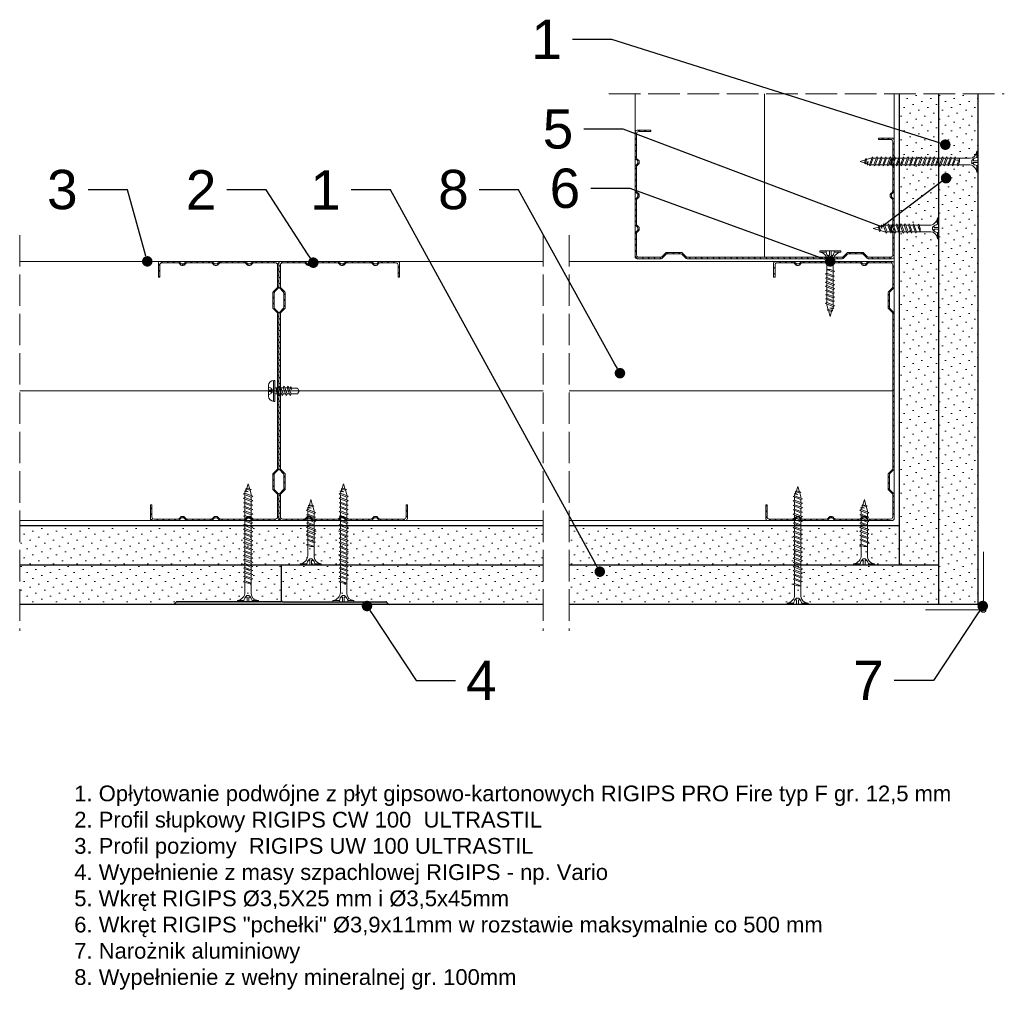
# Model space of a CAD drawing. Header units: millimetres. Extents: x 835 to 3337, y 91 to 2151.
# Tile 7 of 9: x 2962 to 3337, y 91 to 461. Entities that reach past the tile are written whole.
import ezdxf
from ezdxf import colors
from ezdxf.entities.mleader import LeaderData, LeaderLine
from ezdxf.math import Vec2, Vec3

# ---------------------------------------------------------------- set-up
doc = ezdxf.new("R2010")
doc.units = ezdxf.units.MM
doc.linetypes.add('ACAD_ISO02W100', pattern=[15, 12, -3])
for name, color, linetype, lineweight in [('_ISOVER WELNA', 7, 'BATTING', 9), ('_RIGIPS AKCESORIA', 7, 'Continuous', 18), ('_RIGIPS G-K', 7, 'Continuous', 25), ('_RIGIPS PROFIL', 7, 'Continuous', 18), ('KRESKOWANIE', 7, 'Continuous', 9), ('PRZERYWANA', 7, 'ACAD_ISO02W100', 9)]:
    doc.layers.add(name, color=color, linetype=linetype, lineweight=lineweight)
doc.styles.get("Standard").update_dxf_attribs({"font": 'arial.ttf'})
doc.linetypes.add('BATTING', pattern='A,0.00254,-2.54,[134,ltypeshp.shx,S=2.54,R=0,X=-2.54,Y=0],-5.08,[134,ltypeshp.shx,S=2.54,R=180,X=2.54,Y=0],-2.54', length=10.16254)
pattern_1 = [(315, (570.0414, -403.906), (3.367596, 1.122532), [0, -3.175])]

# ---------------------------------------------------------------- blocks, each defined once
blk = doc.blocks.new('CW 100 ULTRASTIL')
h = blk.add_hatch()
h.set_pattern_fill('ANSI31', color=256, scale=0.5, style=0)
h.paths.add_polyline_path([(179.46, 109.85, -0.198912), (179.6, 110.2), (181.11, 111.71, 0.198912), (181.26, 112.06), (181.26, 117.65, 0.198912), (181.11, 118), (179.6, 119.51, -0.198912), (179.46, 119.86), (179.46, 128.31, -0.414214), (180.26, 129.11), (188.58, 129.11, -0.198912), (188.93, 128.96), (189.64, 128.25, 0.198912), (189.99, 128.11), (190.58, 128.11, 0.198912), (190.93, 128.25), (191.64, 128.96, -0.198912), (191.99, 129.11), (201.28, 129.11, -0.198912), (201.63, 128.96), (202.34, 128.25, 0.198912), (202.69, 128.11), (203.28, 128.11, 0.198912), (203.63, 128.25), (204.34, 128.96, -0.198912), (204.69, 129.11), (213.98, 129.11, -0.198912), (214.33, 128.96), (215.04, 128.25, 0.198912), (215.39, 128.11), (215.98, 128.11, 0.198912), (216.33, 128.25), (217.04, 128.96, -0.198912), (217.39, 129.11), (226.56, 129.11, -0.414214), (227.36, 128.31), (227.36, 123.66), (227.91, 123.66), (227.91, 128.86, 0.414214), (227.11, 129.66), (217.39, 129.66, 0.198912), (217.04, 129.51), (216.33, 128.8, -0.198912), (215.98, 128.66), (215.39, 128.66, -0.198912), (215.04, 128.8), (214.33, 129.51, 0.198912), (213.98, 129.66), (204.69, 129.66, 0.198912), (204.34, 129.51), (203.63, 128.8, -0.198912), (203.28, 128.66), (202.69, 128.66, -0.198912), (202.34, 128.8), (201.63, 129.51, 0.198912), (201.28, 129.66), (191.99, 129.66, 0.198912), (191.64, 129.51), (190.93, 128.8, -0.198912), (190.58, 128.66), (189.99, 128.66, -0.198912), (189.64, 128.8), (188.93, 129.51, 0.198912), (188.58, 129.66), (179.71, 129.66, 0.414214), (178.91, 128.86), (178.91, 119.86, 0.198912), (179.05, 119.51), (180.56, 118, -0.198912), (180.71, 117.65), (180.71, 112.06, -0.198912), (180.56, 111.71), (179.05, 110.2, 0.198912), (178.91, 109.85), (178.91, 50.66, 0.198912), (179.05, 50.31), (180.56, 48.8, -0.198912), (180.71, 48.45), (180.71, 42.86, -0.198912), (180.56, 42.51), (179.05, 41, 0.198912), (178.91, 40.65), (178.91, 31.66, 0.414214), (179.71, 30.86), (188.58, 30.86, 0.198912), (188.93, 31), (189.64, 31.71, -0.198912), (189.99, 31.86), (190.58, 31.86, -0.198912), (190.93, 31.71), (191.64, 31, 0.198912), (191.99, 30.86), (201.28, 30.86, 0.198912), (201.63, 31), (202.34, 31.71, -0.198912), (202.69, 31.86), (203.28, 31.86, -0.198912), (203.63, 31.71), (204.34, 31, 0.198912), (204.69, 30.86), (213.98, 30.86, 0.198912), (214.33, 31), (215.04, 31.71, -0.198912), (215.39, 31.86), (215.98, 31.86, -0.198912), (216.33, 31.71), (217.04, 31, 0.198912), (217.39, 30.86), (224.11, 30.86, 0.414214), (224.91, 31.66), (224.91, 36.86), (224.36, 36.86), (224.36, 32.21, -0.414214), (223.56, 31.41), (217.39, 31.41, -0.198912), (217.04, 31.55), (216.33, 32.26, 0.198912), (215.98, 32.41), (215.39, 32.41, 0.198912), (215.04, 32.26), (214.33, 31.55, -0.198912), (213.98, 31.41), (204.69, 31.41, -0.198912), (204.34, 31.55), (203.63, 32.26, 0.198912), (203.28, 32.41), (202.69, 32.41, 0.198912), (202.34, 32.26), (201.63, 31.55, -0.198912), (201.28, 31.41), (191.99, 31.41, -0.198912), (191.64, 31.55), (190.93, 32.26, 0.198912), (190.58, 32.41), (189.99, 32.41, 0.198912), (189.64, 32.26), (188.93, 31.55, -0.198912), (188.58, 31.41), (180.26, 31.41, -0.414214), (179.46, 32.21), (179.46, 40.65, -0.198912), (179.6, 41), (181.11, 42.51, 0.198912), (181.26, 42.86), (181.26, 48.45, 0.198912), (181.11, 48.8), (179.6, 50.31, -0.198912), (179.46, 50.66)])
at = {"layer": '_RIGIPS PROFIL'}
for p, q in [((178.91, 128.86), (178.91, 119.86)), ((179.46, 128.31), (179.46, 119.86)), ((188.58, 129.66), (179.71, 129.66)), ((188.58, 129.11), (180.26, 129.11)), ((188.93, 129.51), (189.64, 128.8)), ((188.93, 128.96), (189.64, 128.25)), ((190.58, 128.66), (189.99, 128.66)), ((190.58, 128.11), (189.99, 128.11)), ((191.64, 129.51), (190.93, 128.8)), ((191.64, 128.96), (190.93, 128.25)), ((201.28, 129.66), (191.99, 129.66)), ((201.28, 129.11), (191.99, 129.11)), ((201.63, 129.51), (202.34, 128.8)), ((201.63, 128.96), (202.34, 128.25)), ((203.28, 128.66), (202.69, 128.66)), ((203.28, 128.11), (202.69, 128.11)), ((204.34, 129.51), (203.63, 128.8)), ((204.34, 128.96), (203.63, 128.25)), ((204.69, 129.66), (213.98, 129.66)), ((204.69, 129.11), (213.98, 129.11)), ((214.33, 129.51), (215.04, 128.8)), ((214.33, 128.96), (215.04, 128.25)), ((215.98, 128.66), (215.39, 128.66)), ((215.98, 128.11), (215.39, 128.11)), ((217.04, 129.51), (216.33, 128.8)), ((217.04, 128.96), (216.33, 128.25)), ((227.11, 129.66), (217.39, 129.66)), ((226.56, 129.11), (217.39, 129.11)), ((227.36, 123.66), (227.36, 128.31)), ((227.91, 123.66), (227.91, 128.86)), ((227.36, 123.66), (227.91, 123.66)), ((180.56, 118), (179.05, 119.51)), ((181.11, 118), (179.6, 119.51)), ((180.71, 117.65), (180.71, 112.06)), ((181.26, 117.65), (181.26, 112.06)), ((178.91, 109.85), (178.91, 50.66)), ((180.56, 111.71), (179.05, 110.2)), ((179.46, 109.85), (179.46, 50.66)), ((181.11, 111.71), (179.6, 110.2)), ((180.56, 48.8), (179.05, 50.31)), ((181.11, 48.8), (179.6, 50.31)), ((180.71, 42.86), (180.71, 48.45)), ((181.26, 42.86), (181.26, 48.45)), ((180.56, 42.51), (179.05, 41)), ((181.11, 42.51), (179.6, 41)), ((178.91, 31.66), (178.91, 40.65)), ((179.46, 32.21), (179.46, 40.65)), ((224.36, 36.86), (224.36, 32.21)), ((224.36, 36.86), (224.91, 36.86)), ((224.91, 36.86), (224.91, 31.66)), ((188.58, 30.86), (179.71, 30.86)), ((188.58, 31.41), (180.26, 31.41)), ((188.93, 31.55), (189.64, 32.26)), ((188.93, 31), (189.64, 31.71)), ((190.58, 32.41), (189.99, 32.41)), ((190.58, 31.86), (189.99, 31.86)), ((191.64, 31.55), (190.93, 32.26)), ((191.64, 31), (190.93, 31.71)), ((201.28, 31.41), (191.99, 31.41)), ((201.28, 30.86), (191.99, 30.86)), ((201.63, 31.55), (202.34, 32.26)), ((201.63, 31), (202.34, 31.71)), ((203.28, 32.41), (202.69, 32.41)), ((203.28, 31.86), (202.69, 31.86)), ((204.34, 31.55), (203.63, 32.26)), ((204.34, 31), (203.63, 31.71)), ((204.69, 31.41), (213.98, 31.41)), ((204.69, 30.86), (213.98, 30.86)), ((214.33, 31.55), (215.04, 32.26)), ((214.33, 31), (215.04, 31.71)), ((215.98, 32.41), (215.39, 32.41)), ((215.98, 31.86), (215.39, 31.86)), ((217.04, 31.55), (216.33, 32.26)), ((217.04, 31), (216.33, 31.71)), ((223.56, 31.41), (217.39, 31.41)), ((224.11, 30.86), (217.39, 30.86))]:
    blk.add_line(p, q, dxfattribs=at)
for centre, radius, start, end in [((179.71, 128.86), 0.8, 90, 180), ((180.26, 128.31), 0.8, 90, 180), ((188.58, 129.16), 0.5, 45, 90), ((188.58, 128.61), 0.5, 45, 90), ((189.99, 129.16), 0.5, 225, 270), ((189.99, 128.61), 0.5, 225, 270), ((190.58, 129.16), 0.5, 270, 315), ((190.58, 128.61), 0.5, 270, 315), ((191.99, 129.16), 0.5, 90, 135), ((191.99, 128.61), 0.5, 90, 135), ((201.28, 129.16), 0.5, 45, 90), ((201.28, 128.61), 0.5, 45, 90), ((202.69, 129.16), 0.5, 225, 270), ((202.69, 128.61), 0.5, 225, 270), ((203.28, 129.16), 0.5, 270, 315), ((203.28, 128.61), 0.5, 270, 315), ((204.69, 129.16), 0.5, 90, 135), ((204.69, 128.61), 0.5, 90, 135), ((213.98, 129.16), 0.5, 45, 90), ((213.98, 128.61), 0.5, 45, 90), ((215.39, 129.16), 0.5, 225, 270), ((215.39, 128.61), 0.5, 225, 270), ((215.98, 129.16), 0.5, 270, 315), ((215.98, 128.61), 0.5, 270, 315), ((217.39, 129.16), 0.5, 90, 135), ((217.39, 128.61), 0.5, 90, 135), ((226.56, 128.31), 0.8, 0, 90), ((227.11, 128.86), 0.8, 0, 90), ((179.41, 119.86), 0.5, 180, 225), ((179.96, 119.86), 0.5, 180, 225), ((180.21, 117.65), 0.5, 0, 45), ((180.76, 117.65), 0.5, 0, 45), ((179.41, 109.85), 0.5, 135, 180), ((179.96, 109.85), 0.5, 135, 180), ((180.21, 112.06), 0.5, 315, 0), ((180.76, 112.06), 0.5, 315, 0), ((179.41, 50.66), 0.5, 180, 225), ((179.96, 50.66), 0.5, 180, 225), ((180.21, 48.45), 0.5, 0, 45), ((180.76, 48.45), 0.5, 0, 45), ((180.21, 42.86), 0.5, 315, 0), ((180.76, 42.86), 0.5, 315, 0), ((179.41, 40.65), 0.5, 135, 180), ((179.96, 40.65), 0.5, 135, 180), ((179.71, 31.66), 0.8, 180, 270), ((180.26, 32.21), 0.8, 180, 270), ((188.58, 31.91), 0.5, 270, 315), ((188.58, 31.36), 0.5, 270, 315), ((189.99, 31.91), 0.5, 90, 135), ((189.99, 31.36), 0.5, 90, 135), ((190.58, 31.91), 0.5, 45, 90), ((190.58, 31.36), 0.5, 45, 90), ((191.99, 31.91), 0.5, 225, 270), ((191.99, 31.36), 0.5, 225, 270), ((201.28, 31.91), 0.5, 270, 315), ((201.28, 31.36), 0.5, 270, 315), ((202.69, 31.91), 0.5, 90, 135), ((202.69, 31.36), 0.5, 90, 135), ((203.28, 31.91), 0.5, 45, 90), ((203.28, 31.36), 0.5, 45, 90), ((204.69, 31.91), 0.5, 225, 270), ((204.69, 31.36), 0.5, 225, 270), ((213.98, 31.91), 0.5, 270, 315), ((213.98, 31.36), 0.5, 270, 315), ((215.39, 31.91), 0.5, 90, 135), ((215.39, 31.36), 0.5, 90, 135), ((215.98, 31.91), 0.5, 45, 90), ((215.98, 31.36), 0.5, 45, 90), ((217.39, 31.91), 0.5, 225, 270), ((217.39, 31.36), 0.5, 225, 270), ((223.56, 32.21), 0.8, 270, 0), ((224.11, 31.66), 0.8, 270, 0)]:
    blk.add_arc(centre, radius, start, end, dxfattribs=at)
blk = doc.blocks.new('TN 25')
at = {"layer": '_RIGIPS AKCESORIA'}
for p, q in [((0, -0.84), (0, 7.16)), ((0, 7.16), (0.46, 7.16)), ((0.46, 4.78), (0, 4.78)), ((0.46, 7.16), (0.46, 4.78)), ((1.77, 3.5), (1.77, 4.2)), ((3.02, 4.46), (8.47, 4.46)), ((7.12, 4.46), (7.12, 3.18)), ((8.03, 2.01), (7.12, 4.46)), ((8.47, 4.46), (8.79, 5)), ((9.61, 1.51), (8.47, 4.46)), ((8.79, 5), (9.93, 2.01)), ((9, 4.46), (10.1, 4.46)), ((10.1, 4.46), (10.41, 5)), ((11.23, 1.51), (10.1, 4.46)), ((10.41, 5), (11.56, 2.01)), ((10.62, 4.46), (11.67, 4.46)), ((11.67, 4.46), (11.99, 5)), ((12.81, 1.51), (11.67, 4.46)), ((11.99, 5), (13.14, 2.01)), ((12.2, 4.46), (13.21, 4.46)), ((13.21, 4.46), (13.52, 5)), ((14.34, 1.51), (13.21, 4.46)), ((13.52, 5), (14.67, 2.01)), ((13.73, 4.46), (14.8, 4.46)), ((14.8, 4.46), (15.12, 5)), ((15.94, 1.51), (14.8, 4.46)), ((15.12, 5), (16.26, 2.01)), ((15.33, 4.46), (16.42, 4.46)), ((16.42, 4.46), (16.73, 5)), ((17.55, 1.51), (16.42, 4.46)), ((16.73, 5), (17.88, 2.01)), ((16.94, 4.46), (17.99, 4.46)), ((17.99, 4.46), (18.31, 5)), ((19.13, 1.51), (17.99, 4.46)), ((18.31, 5), (19.45, 2.01)), ((18.52, 4.46), (19.68, 4.46)), ((19.68, 4.46), (20, 5)), ((20.82, 1.51), (19.68, 4.46)), ((20, 5), (21.14, 2.01)), ((20.21, 4.46), (20.7, 4.46)), ((20.7, 4.46), (22.28, 3.98)), ((22.28, 3.98), (22.56, 4.37)), ((22.7, 2.36), (22.28, 3.98)), ((22.56, 4.37), (23.03, 2.71)), ((22.71, 3.85), (25, 3.24)), ((0, 3.5), (1.77, 3.5)), ((0, 2.83), (1.77, 2.83)), ((0.46, 1.64), (0, 1.64)), ((0.46, -0.84), (0.46, 1.64)), ((1.77, 2.83), (1.77, 2.18)), ((7.49, 2.01), (3.55, 2.01)), ((7.12, 3.18), (7.65, 1.53)), ((7.65, 1.53), (8.03, 2.01)), ((9.41, 2.01), (8.03, 2.01)), ((9.93, 2.01), (9.61, 1.51)), ((11.04, 2.01), (9.93, 2.01)), ((11.56, 2.01), (11.23, 1.51)), ((12.61, 2.01), (11.56, 2.01)), ((13.14, 2.01), (12.81, 1.51)), ((14.15, 2.01), (13.14, 2.01)), ((14.67, 2.01), (14.34, 1.51)), ((15.74, 2.01), (14.67, 2.01)), ((16.26, 2.01), (15.94, 1.51)), ((17.36, 2.01), (16.26, 2.01)), ((17.88, 2.01), (17.55, 1.51)), ((18.93, 2.01), (17.88, 2.01)), ((19.45, 2.01), (19.13, 1.51)), ((19.45, 2.01), (20.62, 2.01)), ((21.14, 2.01), (20.82, 1.51)), ((21.14, 2.01), (21.81, 2.12)), ((21.85, 1.83), (21.67, 3.28)), ((21.67, 3.28), (22.14, 2.4)), ((22.14, 2.4), (21.85, 1.83)), ((22.7, 2.36), (22.14, 2.4)), ((23.03, 2.71), (22.7, 2.36)), ((25, 3.24), (23.03, 2.71)), ((0, -0.84), (0.46, -0.84))]:
    blk.add_line(p, q, dxfattribs=at)
for centre, major_axis, ratio, start_param, end_param in [((3.09, 7.67), (0.17, 3.2), 0.826134, 1.773653, 3.180586), ((-0.04, 0.9), (0, 3.93), 0.848176, -0.720942, -0.151112), ((1.66, 3.18), (0, 0.895), 0.848176, -1.552777, -0.720942), ((3.37, -1.57), (0.28, 3.57), 0.832181, 0.035984, 1.430787), ((-2.73, 15.91), (0, 14.76), 0.848176, 3.399396, 3.475072), ((0.59, 4.62), (0, 2.81), 0.848176, 3.475072, 3.862535), ((1.66, 3.18), (0, 0.895), 0.848176, 3.862535, 4.730408)]:
    blk.add_ellipse(centre, major_axis=major_axis, ratio=ratio, start_param=start_param, end_param=end_param, dxfattribs=at)
blk = doc.blocks.new('naroznik')
at = {"layer": '_RIGIPS AKCESORIA'}
for p, q in [((429.5, 69.65), (429.5, 90.65)), ((430.5, 91.65), (451.5, 91.65))]:
    blk.add_line(p, q, dxfattribs=at)
blk.add_arc((429.5, 91.65), 1, 0, 270, dxfattribs=at)
blk = doc.blocks.new('spoina PRO')
at = {"layer": '_RIGIPS G-K'}
h = blk.add_hatch(dxfattribs=at)
h.set_pattern_fill('AR-SAND', color=256, scale=0.02, style=0)
h.paths.add_polyline_path([(2546.06, 1115.24, -0.198912), (2546.41, 1115.38), (2464, 1115.38, -0.198912), (2464.35, 1115.24), (2465.06, 1114.53, 0.198912), (2465.41, 1114.38), (2504.7, 1114.38, -0.414214), (2505.2, 1113.88, -0.414214), (2505.7, 1114.38), (2545, 1114.38, 0.198912), (2545.35, 1114.53)])
for p, q in [((2464, 1115.38), (2546.41, 1115.38)), ((2464.35, 1115.24), (2465.06, 1114.53)), ((2546.06, 1115.24), (2545.35, 1114.53)), ((2504.7, 1114.38), (2465.41, 1114.38)), ((2505.2, 1113.88), (2505.2, 1102.88)), ((2505.7, 1114.38), (2545, 1114.38))]:
    blk.add_line(p, q, dxfattribs=at)
for centre, start, end in [((2464, 1114.88), 45, 90), ((2546.41, 1114.88), 90, 135), ((2465.41, 1114.88), 225, 270), ((2504.7, 1113.88), 0, 90), ((2505.7, 1113.88), 90, 180), ((2545, 1114.88), 270, 315)]:
    blk.add_arc(centre, 0.5, start, end, dxfattribs=at)
blk = doc.blocks.new('Pchelka')
at = {"layer": '_RIGIPS AKCESORIA'}
for p, q in [((20.31, 165.49), (20.31, 157.49)), ((20.38, 165.49), (20.72, 165.49)), ((20.72, 165.49), (20.72, 157.49)), ((18.38, 159.49), (18.38, 163.49)), ((18.38, 161.75), (19.34, 161.75)), ((19.34, 161.75), (19.34, 162.47)), ((22.49, 162.62), (20.72, 162.62)), ((22.28, 160.36), (21.35, 162.62)), ((21.35, 162.62), (21.35, 161.32)), ((22.49, 162.62), (22.87, 163.24)), ((23.63, 159.74), (22.49, 162.62)), ((23.08, 162.62), (22.87, 163.24)), ((24.01, 160.36), (23.08, 162.62)), ((23.98, 162.62), (23.08, 162.62)), ((23.98, 162.62), (24.36, 163.24)), ((25.12, 159.74), (23.98, 162.62)), ((24.58, 162.62), (24.36, 163.24)), ((25.5, 160.36), (24.58, 162.62)), ((25.43, 162.62), (24.58, 162.62)), ((25.45, 162.62), (25.83, 163.24)), ((26.59, 159.74), (25.45, 162.62)), ((26.04, 162.62), (25.83, 163.24)), ((26.66, 162.62), (26.04, 162.62)), ((26.97, 160.36), (26.04, 162.62)), ((26.66, 162.62), (26.85, 163.14)), ((27.13, 162.02), (26.66, 162.62)), ((26.85, 163.14), (27.13, 162.02)), ((29.38, 162.52), (27.01, 162.52)), ((30.05, 161.42), (29.38, 162.52)), ((18.38, 161.22), (19.34, 161.22)), ((19.34, 161.22), (19.34, 160.5)), ((21.68, 160.36), (20.72, 160.36)), ((21.35, 161.32), (21.9, 159.74)), ((21.9, 159.74), (22.28, 160.36)), ((23.39, 160.36), (22.28, 160.36)), ((23.63, 159.74), (24.01, 160.36)), ((24.88, 160.36), (24.01, 160.36)), ((25.12, 159.74), (25.5, 160.36)), ((26.35, 160.36), (25.5, 160.36)), ((26.59, 159.74), (26.97, 160.36)), ((29.38, 160.36), (26.97, 160.36)), ((29.38, 160.36), (30.05, 161.42)), ((20.38, 157.49), (20.72, 157.49))]:
    blk.add_line(p, q, dxfattribs=at)
for centre, start, end in [((20.38, 163.49), 90, 180), ((20.38, 159.49), 180, 270)]:
    blk.add_arc(centre, 2, start, end, dxfattribs=at)
for centre, major_axis, start_param, end_param in [((17.98, 160.19), (0, 2.76), -0.596517, -0.166765), ((18.62, 161.26), (0, 1.46), -1.414897, -0.596517), ((18.62, 161.72), (0, 1.46), 3.73811, 4.55649), ((17.98, 162.79), (0, 2.76), 3.308358, 3.73811)]:
    blk.add_ellipse(centre, major_axis=major_axis, ratio=0.880282, start_param=start_param, end_param=end_param, dxfattribs=at)
blk = doc.blocks.new('TN 45')
at = {"layer": '_RIGIPS AKCESORIA'}
for p, q in [((0, -0.84), (0, 7.16)), ((0, 7.16), (0.46, 7.16)), ((0.46, 4.78), (0, 4.78)), ((0.46, 7.16), (0.46, 4.78)), ((1.77, 3.5), (1.77, 4.2)), ((3.02, 4.46), (8.47, 4.46)), ((7.12, 4.46), (7.12, 3.18)), ((8.03, 2.01), (7.12, 4.46)), ((8.47, 4.46), (8.79, 5)), ((9.61, 1.51), (8.47, 4.46)), ((8.79, 5), (9.93, 2.01)), ((9, 4.46), (10.1, 4.46)), ((10.1, 4.46), (10.41, 5)), ((11.23, 1.51), (10.1, 4.46)), ((10.41, 5), (11.56, 2.01)), ((10.62, 4.46), (11.67, 4.46)), ((11.67, 4.46), (11.99, 5)), ((12.81, 1.51), (11.67, 4.46)), ((11.99, 5), (13.14, 2.01)), ((12.2, 4.46), (13.21, 4.46)), ((13.21, 4.46), (13.52, 5)), ((14.34, 1.51), (13.21, 4.46)), ((13.52, 5), (14.67, 2.01)), ((13.73, 4.46), (14.8, 4.46)), ((14.8, 4.46), (15.12, 5)), ((15.94, 1.51), (14.8, 4.46)), ((15.12, 5), (16.26, 2.01)), ((15.33, 4.46), (16.42, 4.46)), ((16.42, 4.46), (16.73, 5)), ((17.55, 1.51), (16.42, 4.46)), ((16.73, 5), (17.88, 2.01)), ((16.94, 4.46), (17.99, 4.46)), ((17.99, 4.46), (18.31, 5)), ((19.13, 1.51), (17.99, 4.46)), ((18.31, 5), (19.45, 2.01)), ((18.52, 4.46), (19.68, 4.46)), ((19.68, 4.46), (20, 5)), ((20.82, 1.51), (19.68, 4.46)), ((20, 5), (21.14, 2.01)), ((20.21, 4.46), (21.37, 4.46)), ((21.37, 4.46), (21.69, 5)), ((22.51, 1.51), (21.37, 4.46)), ((21.69, 5), (22.83, 2.01)), ((21.9, 4.46), (23.06, 4.46)), ((23.06, 4.46), (23.38, 5)), ((24.2, 1.51), (23.06, 4.46)), ((23.38, 5), (24.52, 2.01)), ((23.59, 4.46), (24.75, 4.46)), ((24.75, 4.46), (25.07, 5)), ((25.89, 1.51), (24.75, 4.46)), ((25.07, 5), (26.21, 2.01)), ((25.28, 4.46), (26.44, 4.46)), ((26.44, 4.46), (26.76, 5)), ((27.58, 1.51), (26.44, 4.46)), ((26.76, 5), (27.9, 2.01)), ((26.96, 4.46), (28.13, 4.46)), ((28.13, 4.46), (28.45, 5)), ((29.27, 1.51), (28.13, 4.46)), ((28.45, 5), (29.59, 2.01)), ((28.65, 4.46), (29.82, 4.46)), ((29.82, 4.46), (30.14, 5)), ((30.96, 1.51), (29.82, 4.46)), ((30.14, 5), (31.28, 2.01)), ((30.34, 4.46), (31.51, 4.46)), ((31.51, 4.46), (31.83, 5)), ((32.65, 1.51), (31.51, 4.46)), ((31.83, 5), (32.97, 2.01)), ((32.03, 4.46), (33.2, 4.46)), ((33.2, 4.46), (33.52, 5)), ((34.34, 1.51), (33.2, 4.46)), ((33.52, 5), (34.66, 2.01)), ((33.72, 4.46), (34.89, 4.46)), ((34.89, 4.46), (35.21, 5)), ((36.03, 1.51), (34.89, 4.46)), ((35.21, 5), (36.35, 2.01)), ((35.41, 4.46), (36.58, 4.46)), ((36.58, 4.46), (36.9, 5)), ((37.72, 1.51), (36.58, 4.46)), ((36.9, 5), (38.04, 2.01)), ((37.1, 4.46), (38.27, 4.46)), ((38.27, 4.46), (38.59, 5)), ((39.41, 1.51), (38.27, 4.46)), ((38.59, 5), (39.73, 2.01)), ((38.79, 4.46), (39.96, 4.46)), ((39.96, 4.46), (40.28, 5)), ((41.1, 1.51), (39.96, 4.46)), ((40.28, 5), (41.42, 2.01)), ((40.48, 4.46), (40.98, 4.46)), ((40.98, 4.46), (42.56, 3.98)), ((42.56, 3.98), (42.84, 4.37)), ((42.98, 2.36), (42.56, 3.98)), ((42.84, 4.37), (43.31, 2.71)), ((42.99, 3.85), (45, 3.24)), ((0, 3.5), (1.77, 3.5)), ((0, 2.83), (1.77, 2.83)), ((0.46, 1.64), (0, 1.64)), ((0.46, -0.84), (0.46, 1.64)), ((1.77, 2.83), (1.77, 2.18)), ((7.49, 2.01), (3.55, 2.01)), ((7.12, 3.18), (7.65, 1.53)), ((7.65, 1.53), (8.03, 2.01)), ((9.41, 2.01), (8.03, 2.01)), ((9.93, 2.01), (9.61, 1.51)), ((11.04, 2.01), (9.93, 2.01)), ((11.56, 2.01), (11.23, 1.51)), ((12.61, 2.01), (11.56, 2.01)), ((13.14, 2.01), (12.81, 1.51)), ((14.15, 2.01), (13.14, 2.01)), ((14.67, 2.01), (14.34, 1.51)), ((15.74, 2.01), (14.67, 2.01)), ((16.26, 2.01), (15.94, 1.51)), ((17.36, 2.01), (16.26, 2.01)), ((17.88, 2.01), (17.55, 1.51)), ((18.93, 2.01), (17.88, 2.01)), ((19.45, 2.01), (19.13, 1.51)), ((19.45, 2.01), (20.62, 2.01)), ((20.62, 2.01), (19.57, 2.01)), ((21.14, 2.01), (20.82, 1.51)), ((21.14, 2.01), (22.31, 2.01)), ((22.31, 2.01), (21.26, 2.01)), ((22.83, 2.01), (22.51, 1.51)), ((22.83, 2.01), (24, 2.01)), ((24, 2.01), (22.95, 2.01)), ((24.52, 2.01), (24.2, 1.51)), ((24.52, 2.01), (25.69, 2.01)), ((25.69, 2.01), (24.64, 2.01)), ((26.21, 2.01), (25.89, 1.51)), ((26.21, 2.01), (27.38, 2.01)), ((27.38, 2.01), (26.33, 2.01)), ((27.9, 2.01), (27.58, 1.51)), ((27.9, 2.01), (29.07, 2.01)), ((29.07, 2.01), (28.02, 2.01)), ((29.59, 2.01), (29.27, 1.51)), ((29.59, 2.01), (30.76, 2.01)), ((30.76, 2.01), (29.71, 2.01)), ((31.28, 2.01), (30.96, 1.51)), ((31.28, 2.01), (32.45, 2.01)), ((32.45, 2.01), (31.4, 2.01)), ((32.97, 2.01), (32.65, 1.51)), ((32.97, 2.01), (34.14, 2.01)), ((34.14, 2.01), (33.09, 2.01)), ((34.66, 2.01), (34.34, 1.51)), ((34.66, 2.01), (35.83, 2.01)), ((35.83, 2.01), (34.78, 2.01)), ((36.35, 2.01), (36.03, 1.51)), ((36.35, 2.01), (37.52, 2.01)), ((37.52, 2.01), (36.47, 2.01)), ((38.04, 2.01), (37.72, 1.51)), ((38.04, 2.01), (39.21, 2.01)), ((39.21, 2.01), (38.16, 2.01)), ((39.73, 2.01), (39.41, 1.51)), ((39.73, 2.01), (40.9, 2.01)), ((41.42, 2.01), (41.1, 1.51)), ((41.42, 2.01), (42.09, 2.12)), ((42.13, 1.83), (41.95, 3.28)), ((41.95, 3.28), (42.42, 2.4)), ((42.42, 2.4), (42.13, 1.83)), ((42.98, 2.36), (42.42, 2.4)), ((43.31, 2.71), (42.98, 2.36)), ((45, 3.24), (43.31, 2.71)), ((0, -0.84), (0.46, -0.84))]:
    blk.add_line(p, q, dxfattribs=at)
for centre, major_axis, ratio, start_param, end_param in [((3.09, 7.67), (0.17, 3.2), 0.826134, 1.773653, 3.180586), ((-0.04, 0.9), (0, 3.93), 0.848176, -0.720942, -0.151112), ((1.66, 3.18), (0, 0.895), 0.848176, -1.552777, -0.720942), ((3.37, -1.57), (0.28, 3.57), 0.832181, 0.035984, 1.430787), ((-2.73, 15.91), (0, 14.76), 0.848176, 3.399396, 3.475072), ((0.59, 4.62), (0, 2.81), 0.848176, 3.475072, 3.862535), ((1.66, 3.18), (0, 0.895), 0.848176, 3.862535, 4.730408)]:
    blk.add_ellipse(centre, major_axis=major_axis, ratio=ratio, start_param=start_param, end_param=end_param, dxfattribs=at)
blk = doc.blocks.new('_Dot')
at = {"color": 0, "linetype": 'ByBlock', "lineweight": -2}
blk.add_line((-0.5, 0), (-1, 0), dxfattribs=at)
at = {"color": 0, "linetype": 'ByBlock', "const_width": 0.5}
blk.add_lwpolyline([(-0.25, 0, 1), (0.25, 0, 1)], format="xyb", close=True, dxfattribs=at)

msp = doc.modelspace()

# ---------------------------------------------------------------- hatches: boundary and pattern name
at = {"layer": 'KRESKOWANIE'}
h = msp.add_hatch(dxfattribs=at)
h.set_pattern_fill('DOTS', color=256, scale=2, angle=315, style=0)
h.set_pattern_definition(pattern_1)
h.paths.add_polyline_path([(3312.07, 432.98), (3297.07, 432.98), (3297.07, 253.37), (3312.07, 253.37)])
h = msp.add_hatch(dxfattribs=at)
h.set_pattern_fill('DOTS', color=256, scale=2, angle=315, style=0)
h.set_pattern_definition(pattern_1)
h.paths.add_polyline_path([(3327.07, 432.98), (3312.07, 432.98), (3312.07, 238.37), (3327.07, 238.37)])
h = msp.add_hatch(dxfattribs=at)
h.set_pattern_fill('DOTS', color=256, scale=2, angle=315, style=0)
h.set_pattern_definition(pattern_1)
h.paths.add_polyline_path([(3161.18, 268.37), (2961.58, 268.37), (2961.58, 253.37), (3161.18, 253.37)])
h = msp.add_hatch(dxfattribs=at)
h.set_pattern_fill('DOTS', color=256, scale=2, angle=315, style=0)
h.set_pattern_definition(pattern_1)
h.paths.add_polyline_path([(3297.07, 268.37), (3171.18, 268.37), (3171.18, 253.37), (3297.07, 253.37)])
h = msp.add_hatch(dxfattribs=at)
h.set_pattern_fill('DOTS', color=256, scale=2, angle=315, style=0)
h.set_pattern_definition(pattern_1)
h.paths.add_polyline_path([(3161.18, 253.37), (2961.58, 253.37), (2961.58, 238.37), (3161.18, 238.37)])
h = msp.add_hatch(dxfattribs=at)
h.set_pattern_fill('DOTS', color=256, scale=2, angle=315, style=0)
h.set_pattern_definition(pattern_1)
h.paths.add_polyline_path([(3312.07, 253.37), (3171.18, 253.37), (3171.18, 238.37), (3312.07, 238.37)])

# ---------------------------------------------------------------- linework, layer by layer
at = {"layer": '_ISOVER WELNA', "ltscale": 4.8}
for p, q in [((3245.67, 432.98), (3245.67, 370.72)), ((2961.58, 319.77), (3161.18, 319.77)), ((3171.18, 319.77), (3294.52, 319.77))]:
    msp.add_line(p, q, dxfattribs=at)
at = {"layer": '_RIGIPS G-K'}
for p, q in [((3297.07, 253.37), (3297.07, 432.98)), ((3312.07, 238.37), (3312.07, 432.98)), ((3327.07, 238.37), (3327.07, 432.98)), ((3161.18, 268.37), (2961.58, 268.37)), ((3297.07, 268.37), (3171.18, 268.37)), ((3161.18, 253.37), (2961.58, 253.37)), ((3061.38, 250.87), (3061.38, 253.37)), ((3312.07, 253.37), (3171.18, 253.37)), ((3161.18, 238.37), (2961.58, 238.37)), ((3327.07, 238.37), (3171.18, 238.37))]:
    msp.add_line(p, q, dxfattribs=at)
at = {"layer": '_RIGIPS PROFIL', "lineweight": 9}
for p, q in [((3196.27, 370.97), (3196.27, 432.98)), ((3295.07, 271.17), (3295.07, 432.98)), ((3161.18, 369.17), (2961.58, 369.17)), ((3294.27, 369.17), (3171.18, 369.17)), ((3161.18, 270.37), (2961.58, 270.37)), ((3293.72, 270.37), (3171.18, 270.37))]:
    msp.add_line(p, q, dxfattribs=at)
at = {"layer": 'PRZERYWANA'}
for p, q in [((3186.27, 432.98), (3337.07, 432.98)), ((2961.58, 379.17), (2961.58, 228.37)), ((3161.18, 379.17), (3161.18, 228.37)), ((3171.18, 379.17), (3171.18, 228.37))]:
    msp.add_line(p, q, dxfattribs=at)

# ---------------------------------------------------------------- block references
at = {"xscale": -1}
msp.add_blockref('TN 45', (3327.07, 404.02), dxfattribs=at)
msp.add_blockref('Pchelka', (3038.1, 158.29))
at = {"xscale": -1, "rotation": 270}
for p in [(3045.44, 239.37), (3081.88, 239.37), (3255.05, 238.37)]:
    msp.add_blockref('TN 45', p, dxfattribs=at)
at = {"layer": '_RIGIPS AKCESORIA', "rotation": 180}
for name, p in [('TN 25', (3312.07, 384.94)), ('naroznik', (3758.57, 328.03))]:
    msp.add_blockref(name, p, dxfattribs=at)
at = {"layer": '_RIGIPS AKCESORIA', "xscale": -1}
for p, rotation in [((3273.86, 373.14), 90), ((3069.4, 253.37), 270), ((3280.45, 253.37), 270)]:
    msp.add_blockref('TN 25', p, dxfattribs=dict(at, rotation=rotation))
at = {"layer": '_RIGIPS G-K', "rotation": 180}
msp.add_blockref('spoina PRO', (5566.58, 1353.76), dxfattribs=at)
at = {"layer": '_RIGIPS PROFIL'}
for p, rotation in [((3325.93, 191.27), 90), ((3239.37, 400.03), 180), ((3473.98, 400.03), 180)]:
    msp.add_blockref('CW 100 ULTRASTIL', p, dxfattribs=dict(at, rotation=rotation))
at = {"layer": '_RIGIPS PROFIL', "xscale": -1, "rotation": 180}
msp.add_blockref('CW 100 ULTRASTIL', (2881.55, 400.03), dxfattribs=at)

# ---------------------------------------------------------------- texts
at = {"layer": 'KRESKOWANIE', "insert": (2982.39, 169.33), "char_height": 6, "attachment_point": 1}
msp.add_mtext_dynamic_manual_height_columns('1. Opłytowanie podwójne z płyt gipsowo-kartonowych RIGIPS PRO Fire typ F gr. 12,5 mm\\P2. Profil słupkowy RIGIPS CW 100  ULTRASTIL\\P3. Profil poziomy  RIGIPS UW 100 ULTRASTIL\\P4. Wypełnienie z masy szpachlowej RIGIPS - np. Vario\\P5. Wkręt RIGIPS %%C3,5X25 mm i %%C3,5x45mm\\P6. Wkręt RIGIPS "pchełki" %%C3,9x11mm w rozstawie maksymalnie co 500 mm \\P7. Narożnik aluminiowy\\P8. Wypełnienie z wełny mineralnej gr. 100mm', width=393.9451, gutter_width=12.5, heights=[0], dxfattribs=at)

# ---------------------------------------------------------------- leaders
at = {"layer": 'KRESKOWANIE'}
ml = msp.add_multileader_mtext('Standard', dxfattribs=at)
ml.set_content('1', color=256)
ml.set_leader_properties()
ml.set_arrow_properties(name='DOT')
ml.build(insert=Vec2(0, 0))
ml.multileader.update_dxf_attribs({"dogleg_length": 15})
ctx = ml.context
ctx.base_point, ctx.char_height, ctx.landing_gap_size, ctx.plane_origin = Vec3(3158.81, 453.8), 15, 4, Vec3(3320.37, 420.76)
ctx.text_align_type = 2
notes = []
notes.append((ctx, [(0, (1, 1, 0), (3187.34, 453.8), (-1, 0), 15, [(0, [(3314.57, 413.65)], 0, [])])]))
ctx.mtext.insert, ctx.mtext.alignment, ctx.mtext.flow_direction = Vec3(3168.34, 461.3), 3, 5
ml = msp.add_multileader_mtext('Standard', dxfattribs=at)
ml.set_content('5', color=256)
ml.set_leader_properties()
ml.set_arrow_properties(name='DOT')
ml.build(insert=Vec2(0, 0))
ml.multileader.update_dxf_attribs({"dogleg_length": 15})
ctx = ml.context
ctx.base_point, ctx.char_height, ctx.landing_gap_size, ctx.plane_origin = Vec3(3158.75, 419.54), 15, 4, Vec3(3322.13, 387.38)
ctx.text_align_type = 2
notes.append((ctx, [(0, (1, 1, 0), (3191.7, 419.54), (-1, 0), 15, [(1, [(3314.87, 400.88), (3290.31, 382.39)], 0, [])])]))
ctx.mtext.insert, ctx.mtext.alignment, ctx.mtext.flow_direction = Vec3(3172.7, 427.16), 3, 5
ml = msp.add_multileader_mtext('Standard', dxfattribs=at)
ml.set_content('3', color=256)
ml.set_leader_properties()
ml.set_arrow_properties(name='DOT')
ml.build(insert=Vec2(0, 0))
ml.multileader.update_dxf_attribs({"dogleg_length": 15})
ctx = ml.context
ctx.base_point, ctx.char_height, ctx.landing_gap_size, ctx.plane_origin = Vec3(2969.84, 396.43), 15, 4, Vec3(3011.61, 364.17)
ctx.text_align_type = 2
notes.append((ctx, [(0, (1, 1, 0), (3002.66, 396.43), (-1, 0), 15, [(0, [(3010.23, 369.17)], 0, [])])]))
ctx.mtext.insert, ctx.mtext.alignment, ctx.mtext.flow_direction = Vec3(2983.66, 404.06), 3, 5
ml = msp.add_multileader_mtext('Standard', dxfattribs=at)
ml.set_content('2', color=256)
ml.set_leader_properties()
ml.set_arrow_properties(name='DOT')
ml.build(insert=Vec2(0, 0))
ml.multileader.update_dxf_attribs({"dogleg_length": 15})
ctx = ml.context
ctx.base_point, ctx.char_height, ctx.landing_gap_size, ctx.plane_origin = Vec3(3022.65, 396.43), 15, 4, Vec3(3090.07, 358.97)
ctx.text_align_type = 2
notes.append((ctx, [(0, (1, 1, 0), (3055.59, 396.43), (-1, 0), 15, [(0, [(3073.55, 368.67)], 0, [])])]))
ctx.mtext.insert, ctx.mtext.alignment, ctx.mtext.flow_direction = Vec3(3036.59, 403.93), 3, 5
ml = msp.add_multileader_mtext('Standard', dxfattribs=at)
ml.set_content('1', color=256)
ml.set_leader_properties()
ml.set_arrow_properties(name='DOT')
ml.build(insert=Vec2(0, 0))
ml.multileader.update_dxf_attribs({"dogleg_length": 15})
ctx = ml.context
ctx.base_point, ctx.char_height, ctx.landing_gap_size, ctx.plane_origin = Vec3(3074.53, 396.43), 15, 4, Vec3(3182.8, 284.28)
ctx.text_align_type = 2
notes.append((ctx, [(0, (1, 1, 0), (3103.05, 396.43), (-1, 0), 15, [(0, [(3182.8, 250.87)], 0, [])])]))
ctx.mtext.insert, ctx.mtext.alignment, ctx.mtext.flow_direction = Vec3(3084.05, 403.93), 3, 5
ml = msp.add_multileader_mtext('Standard', dxfattribs=at)
ml.set_content('8', color=256)
ml.set_leader_properties()
ml.set_arrow_properties(name='DOT')
ml.build(insert=Vec2(0, 0))
ml.multileader.update_dxf_attribs({"dogleg_length": 15})
ctx = ml.context
ctx.base_point, ctx.char_height, ctx.landing_gap_size, ctx.plane_origin = Vec3(3118.93, 396.43), 15, 4, Vec3(3186.29, 358.97)
ctx.text_align_type = 2
notes.append((ctx, [(0, (1, 1, 0), (3151.81, 396.43), (-1, 0), 15, [(0, [(3190.49, 326.53)], 0, [])])]))
ctx.mtext.insert, ctx.mtext.alignment, ctx.mtext.flow_direction = Vec3(3132.81, 404.06), 3, 5
ml = msp.add_multileader_mtext('Standard', dxfattribs=at)
ml.set_content('6', color=256)
ml.set_leader_properties()
ml.set_arrow_properties(name='DOT')
ml.build(insert=Vec2(0, 0))
ml.multileader.update_dxf_attribs({"dogleg_length": 15})
ctx = ml.context
ctx.base_point, ctx.char_height, ctx.landing_gap_size, ctx.plane_origin = Vec3(3161.43, 396.91), 15, 4, Vec3(3275.99, 369)
ctx.text_align_type = 2
notes.append((ctx, [(0, (1, 1, 0), (3194.34, 396.91), (-1, 0), 15, [(0, [(3270.68, 369.17)], 0, [])])]))
ctx.mtext.insert, ctx.mtext.alignment, ctx.mtext.flow_direction = Vec3(3175.34, 404.54), 3, 5
ml = msp.add_multileader_mtext('Standard', dxfattribs=at)
ml.set_content('4', color=256)
ml.set_leader_properties()
ml.set_arrow_properties(name='DOT')
ml.build(insert=Vec2(0, 0))
ml.multileader.update_dxf_attribs({"dogleg_length": 15})
ctx = ml.context
ctx.base_point, ctx.char_height, ctx.landing_gap_size, ctx.plane_origin = Vec3(3127.77, 209.4), 15, 4, Vec3(3049.18, 237.77)
notes.append((ctx, [(0, (1, 1, 0), (3112.77, 209.4), (1, 0), 15, [(0, [(3094.01, 237.77)], 0, [])])]))
ctx.mtext.insert, ctx.mtext.flow_direction = Vec3(3131.77, 216.9), 5
ml = msp.add_multileader_mtext('Standard', dxfattribs=at)
ml.set_content('7', color=256)
ml.set_leader_properties()
ml.set_arrow_properties(name='DOT')
ml.build(insert=Vec2(0, 0))
ml.multileader.update_dxf_attribs({"dogleg_length": 15})
ctx = ml.context
ctx.base_point, ctx.char_height, ctx.landing_gap_size, ctx.plane_origin = Vec3(3277.36, 209.4), 15, 4, Vec3(3373.67, 237.77)
ctx.text_align_type = 2
notes.append((ctx, [(0, (1, 1, 0), (3310.07, 209.4), (-1, 0), 15, [(0, [(3328.84, 237.77)], 0, [])])]))
ctx.mtext.insert, ctx.mtext.alignment, ctx.mtext.flow_direction = Vec3(3291.07, 216.9), 3, 5
for ctx, leaders in notes:
    for number, flags, end, landing, length, lines in leaders:
        leader = LeaderData()
        leader.index, (leader.has_last_leader_line, leader.has_dogleg_vector, leader.attachment_direction) = number, flags
        leader.last_leader_point, leader.dogleg_vector, leader.dogleg_length = Vec3(end), Vec3(landing), length
        for number, points, colour, breaks in lines:
            line = LeaderLine()
            line.index, line.vertices, line.color, line.breaks = number, Vec3.list(points), colors.encode_raw_color(colour), breaks
            leader.lines.append(line)
        ctx.leaders.append(leader)

doc.saveas('drawing.dxf')
